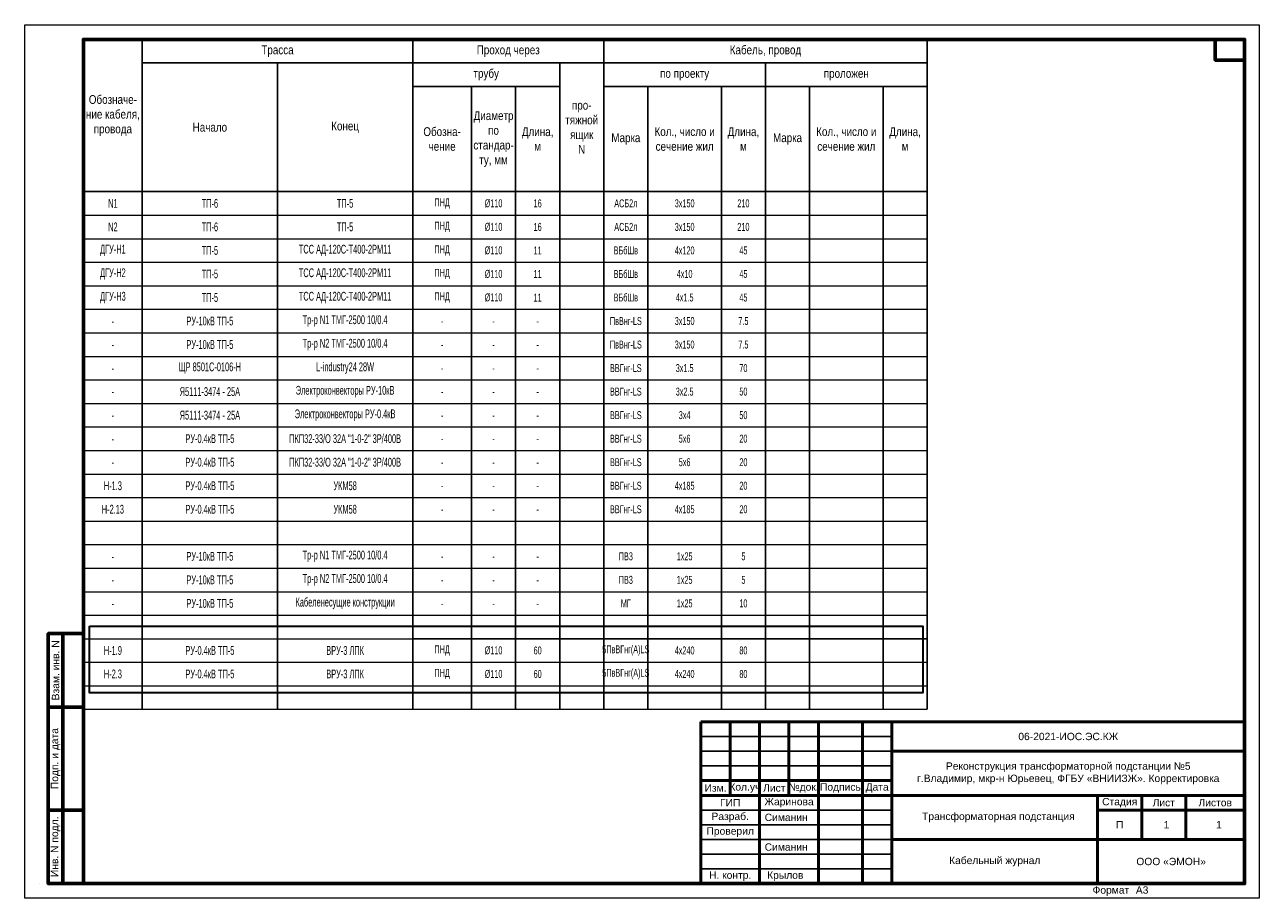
# Model space of a CAD drawing. Header units: millimetres. Extents: x 523209 to 536718, y -48289 to -47398.
# Tile 108 of 116: x 534510 to 534930, y -47992 to -47695. Entities that reach past the tile are written whole.
import ezdxf
from ezdxf.enums import TextEntityAlignment as Align

# ---------------------------------------------------------------- set-up
doc = ezdxf.new("R2010")
doc.units = ezdxf.units.MM
for name, color, linetype, lineweight in [('LIN_Основная сплошная', 50, 'Continuous', 50), ('ВК-линия контур', 132, 'Continuous', 15), ('ВК-линия основная', 1, 'Continuous', 30), ('ВК-линия толстая', 30, 'Continuous', 60), ('ВК-Текст', 1, 'Continuous', 30)]:
    doc.layers.add(name, color=color, linetype=linetype, lineweight=lineweight)
doc.layers.add('Текст и рамки', color=7, linetype='Continuous')
doc.styles.get("Standard").update_dxf_attribs({"font": 'arial.ttf'})
doc.styles.add('ОПС', font='arial.ttf')
doc.styles.add('СГЕНЕРИР_СТИЛЬ_1', font='times.ttf')

# ---------------------------------------------------------------- blocks, each defined once
blk = doc.blocks.new('A$C40681285')
at = {"linetype": 'Continuous', "ltscale": 200}
for p, q in [((0, 227.75), (0, 0)), ((0, 227.75), (287, 227.75)), ((20, 227.75), (20, 0)), ((112, 227.75), (112, 0)), ((177, 227.75), (177, 0)), ((287, 227.75), (287, 0)), ((20, 219.75), (287, 219.75)), ((66, 219.75), (66, 0)), ((162, 219.75), (162, 0)), ((232, 219.75), (232, 0)), ((162, 211.75), (112, 211.75)), ((112, 211.75), (162, 211.75)), ((132, 211.75), (132, 0)), ((147, 211.75), (147, 0)), ((177, 211.75), (287, 211.75)), ((192, 211.75), (192, 0)), ((217, 211.75), (217, 0)), ((247, 211.75), (247, 0)), ((272, 211.75), (272, 0)), ((0, 176), (287, 176))]:
    blk.add_line(p, q, dxfattribs=at)
at = {"color": 0, "lineweight": 20}
for p, q in [((0, 168), (287, 168)), ((0, 160), (287, 160)), ((0, 152), (287, 152)), ((0, 144), (287, 144)), ((0, 136), (287, 136)), ((0, 128), (287, 128)), ((0, 120), (287, 120)), ((0, 112), (287, 112)), ((0, 104), (287, 104)), ((0, 96), (287, 96)), ((0, 88), (287, 88)), ((0, 80), (287, 80)), ((0, 72), (287, 72)), ((0, 64), (287, 64)), ((0, 56), (287, 56)), ((0, 48), (287, 48)), ((0, 40), (287, 40)), ((0, 32), (287, 32)), ((0, 24), (287, 24)), ((0, 16), (287, 16)), ((0, 8), (287, 8)), ((0, 0), (287, 0))]:
    blk.add_line(p, q, dxfattribs=at)
at = {"color": 0}
blk.add_line((112, 24), (287, 24), dxfattribs=at)
at = {"ltscale": 100, "char_height": 3, "attachment_point": 5}
for s, insert, width in [('{\\W0.8;Трасса}', (66, 223.75), 92), ('{\\W0.8;Проход через}', (144.5, 223.75), 65), ('{\\W0.8;Кабель, провод}', (232, 223.75), 110), ('{\\W0.8;трубу}', (137, 215.75), 50), ('{\\W0.8;по проекту}', (204.5, 215.75), 55), ('{\\W0.8;проложен}', (259.5, 215.75), 55), ('{\\W0.8;Обозначе-\\Pние кабеля, провода}', (10, 201.88), 20), ('{\\W0.8;про-\\Pтяжной ящик\\PN}', (169.5, 197.88), 15), ('{\\W0.8;Диаметр по стандар-\\Pту, мм}', (139.5, 193.88), 15), ('{\\W0.8;Начало}', (43, 197.88), 46), ('{\\W0.8;Конец}', (89, 197.88), 46), ('{\\W0.8;Обозна-\\Pчение}', (122, 193.88), 20), ('{\\W0.8;Длина,\\Pм}', (154.5, 193.88), 15), ('{\\W0.8;Кол., число и сечение жил}', (204.5, 193.88), 25), ('{\\W0.8;Длина,\\Pм}', (224.5, 193.88), 15), ('{\\W0.8;Кол., число и сечение жил}', (259.5, 193.88), 25), ('{\\W0.8;Длина,\\Pм}', (279.5, 193.88), 15), ('{\\W0.8;Марка}', (184.5, 193.88), 15), ('{\\W0.8;Марка}', (239.5, 193.88), 15)]:
    blk.add_mtext(s, dxfattribs=dict(at, insert=insert, width=width))
blk = doc.blocks.new('*U85')
at = {"layer": 'ВК-линия контур', "color": 0}
for p, q in [((-420, 297), (0, 297)), ((-420, 0), (-420, 297)), ((0, 297), (0, 0)), ((0, 0), (-420, 0))]:
    blk.add_line(p, q, dxfattribs=at)
at = {"layer": 'ВК-линия контур', "color": 0, "lineweight": 0}
blk.add_lwpolyline([(-415, 5), (-415, 5)], close=True, dxfattribs=at).dxf.unprotected_set("ltscale", 0)
at = {"layer": 'ВК-линия основная', "color": 0}
for points in [[(-400, 287), (-400, 287)], [(-400, 90), (-400, 90)]]:
    blk.add_lwpolyline(points, dxfattribs=at)
at = {"layer": 'ВК-линия толстая', "color": 0}
for points in [[(-400, 5), (-400, 292), (-5, 292), (-5, 5)], [(-5, 292), (-15, 292), (-15, 285), (-5, 285)], [(-400, 278), (-400, 278), (-400, 278), (-400, 278)], [(-407, 65), (-412, 65), (-412, 90), (-407, 90)], [(-400, 65), (-407, 65), (-407, 90), (-400, 90)], [(-400, 90), (-400, 90), (-400, 90), (-400, 90)], [(-400, 90), (-400, 90), (-400, 90), (-400, 90)], [(-400, 90), (-400, 90), (-400, 90), (-400, 90)], [(-400, 90), (-400, 90), (-400, 90), (-400, 90)], [(-407, 30), (-412, 30), (-412, 65), (-407, 65)], [(-400, 30), (-407, 30), (-407, 65), (-400, 65)], [(-407, 5), (-412, 5), (-412, 30), (-407, 30)], [(-400, 5), (-407, 5), (-407, 30), (-400, 30)]]:
    blk.add_lwpolyline(points, close=True, dxfattribs=at)
for points in [[(-400, 287), (-400, 287)], [(-400, 287), (-400, 287)], [(-400, 287), (-400, 287)], [(-400, 287), (-400, 287)], [(-400, 90), (-400, 90)], [(-400, 90), (-400, 90)], [(-400, 90), (-400, 90)], [(-400, 90), (-400, 90)], [(-400, 90), (-400, 90)], [(-400, 90), (-400, 90)], [(-400, 90), (-400, 90)]]:
    blk.add_lwpolyline(points, dxfattribs=at)
at = {"layer": 'ВК-Текст', "color": 0}
blk.add_text('Формат ', height=2.5, dxfattribs=at).set_placement((-56.73, 1.56))
at = {"layer": 'ВК-Текст', "color": 0, "rotation": 90}
for s, insert, char_height, width, attachment_point in [('\\pi2;Справ. N', (-400, 287), 0.0000208, 0.000208, 4), ('\\pi2;Перв. примен.', (-400, 287), 0.0000208, 0.000208, 4), ('\\pi2;Согласовано', (-400, 90), 0.00000385, 0.0000385, 4), ('\\pi2.5;Инв. N дубл.', (-400, 90), 0.00000417, 0.0000417, 4), ('\\pi2.5;Подп. дата', (-400, 90), 0.00000417, 0.0000583, 4), ('Взам. инв. N', (-409.5, 77.5), 2.5, 25, 5), ('Подп. и дата', (-409.5, 47.5), 2.5, 35, 5), ('Инв. N подл.', (-409.5, 17.5), 2.5, 25, 5)]:
    blk.add_mtext(s, dxfattribs=dict(at, insert=insert, char_height=char_height, width=width, attachment_point=attachment_point))
at = {"layer": 'ВК-Текст', "color": 0}
blk.add_attdef('ЛИСТ_АЛ', text='', height=2.5, dxfattribs=at).set_placement((-10, 288.5), align=Align.MIDDLE_CENTER)
at = {"layer": 'ВК-Текст', "color": 0, "ltscale": 0.5}
blk.add_attdef('ВЕРХНИЙ_ШИФР', text='', height=0.000005, rotation=180, dxfattribs=at).set_placement((-400, 278), align=Align.MIDDLE_CENTER)
at = {"layer": 'ВК-Текст', "color": 0, "flags": 12}
blk.add_attdef('ФОРМАТ_ЛИСТА', (-42, 1.56), '', height=2.5, dxfattribs=at)

msp = doc.modelspace()

# ---------------------------------------------------------------- linework, layer by layer
for p, q in [((534805.27051, -47936.68774), (534740.27051, -47936.68774)), ((534805.27051, -47941.68774), (534740.27051, -47941.68774)), ((534805.27051, -47946.68774), (534740.27051, -47946.68774)), ((534805.27051, -47961.68774), (534740.27051, -47961.68774)), ((534805.27051, -47966.68774), (534740.27051, -47966.68774)), ((534805.27051, -47971.68774), (534740.27051, -47971.68774)), ((534805.27051, -47976.68774), (534740.27051, -47976.68774)), ((534805.27051, -47981.68774), (534740.27051, -47981.68774))]:
    msp.add_line(p, q)
at = {"color": 1, "lineweight": 30, "ltscale": 0.5}
msp.add_lwpolyline([(534532.28452, -47899.16723), (534815.81567, -47899.16723), (534815.81567, -47921.84283), (534532.28452, -47921.84283)], close=True, dxfattribs=at)
at = {"layer": 'LIN_Основная сплошная', "color": 7}
for p, q in [((534740.27051, -47986.68774), (534740.27051, -47931.68774)), ((534740.27051, -47931.68774), (534925.27051, -47931.68774)), ((534750.27051, -47931.68774), (534750.27051, -47956.68774)), ((534760.27051, -47931.68774), (534760.27051, -47986.68774)), ((534770.27051, -47931.68774), (534770.27051, -47956.68774)), ((534780.27051, -47931.68774), (534780.27051, -47986.68774)), ((534795.27051, -47931.68774), (534795.27051, -47986.68774)), ((534805.27051, -47931.68774), (534805.27051, -47986.68774)), ((534805.27051, -47941.68774), (534925.27051, -47941.68774)), ((534805.27051, -47951.68774), (534740.27051, -47951.68774)), ((534740.27051, -47956.68774), (534925.27051, -47956.68774)), ((534875.27051, -47986.68774), (534875.27051, -47956.68774)), ((534890.27051, -47956.68774), (534890.27051, -47971.68774)), ((534905.27051, -47956.68774), (534905.27051, -47971.68774)), ((534875.27051, -47961.68774), (534925.27051, -47961.68774)), ((534805.27051, -47971.68774), (534925.27051, -47971.68774))]:
    msp.add_line(p, q, dxfattribs=at)

# ---------------------------------------------------------------- block references
msp.add_blockref('*U85', (534930.27051, -47991.68774)).add_auto_attribs({'ФОРМАТ_ЛИСТА': 'А3', 'ВЕРХНИЙ_ШИФР': '1984-11.Р 01.06.01 РЗ.Э1-01'})
msp.add_blockref('A$C40681285', (534530.27075, -47927.4417))

# ---------------------------------------------------------------- texts
at = {"color": 0, "ltscale": 100, "char_height": 3, "attachment_point": 5}
for s, insert, width in [('{\\W0.6;\\C256;N1}', (534540.27051, -47755.4416), 20), ('{\\W0.6;\\C256;ТП-6}', (534573.27051, -47755.4416), 46), ('{\\W0.6;\\C256;ТП-5}', (534619.27051, -47755.4416), 46), ('{\\W0.6;\\C256;N2}', (534540.27051, -47763.4416), 20), ('{\\W0.6;\\C256;ТП-6}', (534573.27051, -47763.4416), 46), ('{\\W0.6;\\C256;ТП-5}', (534619.27051, -47763.4416), 46), ('{\\W0.6;\\C256;ДГУ-Н1}', (534540.27051, -47771.4416), 20), ('{\\W0.6;\\C256;ТП-5}', (534573.27051, -47771.4416), 46), ('{\\W0.6;\\C256;ТСС АД-120С-Т400-2РМ11}', (534619.27051, -47771.4416), 46), ('{\\W0.6;\\C256;ДГУ-Н2}', (534540.27051, -47779.4416), 20), ('{\\W0.6;\\C256;ТП-5}', (534573.27051, -47779.4416), 46), ('{\\W0.6;\\C256;ТСС АД-120С-Т400-2РМ11}', (534619.27051, -47779.4416), 46), ('{\\W0.6;\\C256;ДГУ-Н3}', (534540.27051, -47787.4416), 20), ('{\\W0.6;\\C256;ТП-5}', (534573.27051, -47787.4416), 46), ('{\\W0.6;\\C256;ТСС АД-120С-Т400-2РМ11}', (534619.27051, -47787.4416), 46), ('{\\W0.6;\\C256;-}', (534540.27051, -47795.4416), 20), ('{\\W0.6;\\C256;РУ-10кВ ТП-5}', (534573.27051, -47795.4416), 46), ('{\\W0.6;\\C256;Тр-р N1 ТМГ-2500 10/0.4}', (534619.27051, -47795.4416), 46), ('{\\W0.6;\\C256;-}', (534540.27051, -47803.4416), 20), ('{\\W0.6;\\C256;РУ-10кВ ТП-5}', (534573.27051, -47803.4416), 46), ('{\\W0.6;\\C256;Тр-р N2 ТМГ-2500 10/0.4}', (534619.27051, -47803.4416), 46), ('{\\W0.6;\\C256;-}', (534540.27051, -47811.4416), 20), ('{\\W0.6;\\C256;ЩР 8501С-0106-Н}', (534573.27051, -47811.4416), 46), ('{\\W0.6;\\C256;L-industry24 28W }', (534619.27051, -47811.4416), 46), ('{\\W0.6;\\C256;-}', (534540.27051, -47819.4416), 20), ('{\\W0.6;\\C256;Я5111-3474 - 25А}', (534573.27051, -47819.4416), 46), ('{\\W0.6;\\C256;Электроконвекторы РУ-10кВ}', (534619.27051, -47819.4416), 46), ('{\\W0.6;\\C256;-}', (534540.27051, -47827.4416), 20), ('{\\W0.6;\\C256;Я5111-3474 - 25А}', (534573.27051, -47827.4416), 46), ('{\\W0.6;\\C256;Электроконвекторы РУ-0.4кВ}', (534619.27051, -47827.4416), 46), ('{\\W0.6;\\C256;ПКП32-33/О 32А "1-0-2" 3Р/400В}', (534619.27051, -47835.4416), 46), ('{\\W0.6;\\C256;-}', (534540.27051, -47835.4416), 20), ('{\\W0.6;\\C256;РУ-0.4кВ ТП-5}', (534573.27051, -47835.4416), 46), ('{\\W0.6;\\C256;РУ-0.4кВ ТП-5}', (534573.27051, -47843.4416), 46), ('{\\W0.6;\\C256;ПКП32-33/О 32А "1-0-2" 3Р/400В}', (534619.27051, -47843.4416), 46), ('{\\W0.6;\\C256;-}', (534540.27051, -47843.4416), 20), ('{\\W0.6;\\C256;Н-1.3}', (534540.27051, -47851.4416), 20), ('{\\W0.6;\\C256;РУ-0.4кВ ТП-5}', (534573.27051, -47851.4416), 46), ('{\\W0.6;\\C256;УКМ58}', (534619.27051, -47851.4416), 46), ('{\\W0.6;\\C256;Н-2.13}', (534540.27051, -47859.4416), 20), ('{\\W0.6;\\C256;РУ-0.4кВ ТП-5}', (534573.27051, -47859.4416), 46), ('{\\W0.6;\\C256;УКМ58}', (534619.27051, -47859.4416), 46), ('{\\W0.6;\\C256;-}', (534540.27051, -47875.4416), 20), ('{\\W0.6;\\C256;РУ-10кВ ТП-5}', (534573.27051, -47875.4416), 46), ('{\\W0.6;\\C256;Тр-р N1 ТМГ-2500 10/0.4}', (534619.27051, -47875.4416), 46), ('{\\W0.6;\\C256;-}', (534540.27051, -47883.4416), 20), ('{\\W0.6;\\C256;РУ-10кВ ТП-5}', (534573.27051, -47883.4416), 46), ('{\\W0.6;\\C256;Тр-р N2 ТМГ-2500 10/0.4}', (534619.27051, -47883.4416), 46), ('{\\W0.6;\\C256;-}', (534540.27051, -47891.4416), 20), ('{\\W0.6;\\C256;РУ-10кВ ТП-5}', (534573.27051, -47891.4416), 46), ('{\\W0.6;\\C256;Кабеленесущие конструкции}', (534619.27051, -47891.4416), 46), ('{\\W0.6;\\C1;РУ-0.4кВ ТП-5}', (534573.27051, -47915.4416), 46)]:
    msp.add_mtext(s, dxfattribs=dict(at, insert=insert, width=width))
at = {"color": 0, "linetype": 'Continuous', "char_height": 2.7, "attachment_point": 5}
for s, insert, width in [('{\\W0.6;%%C110}', (534669.77051, -47755.4416), 15), ('{\\W0.6;\\C256;ПНД}', (534652.27051, -47755.4416), 20), ('{\\W0.6;16}', (534684.77051, -47755.4416), 15), ('{\\W0.6;\\C256;АСБ2л}', (534714.77051, -47755.4416), 15), ('{\\W0.6;3х150}', (534734.77051, -47755.4416), 25), ('{\\W0.6;210}', (534754.77051, -47755.4416), 15), ('{\\W0.6;\\C256;ПНД}', (534652.27051, -47763.4416), 20), ('{\\W0.6;%%C110}', (534669.77051, -47763.4416), 15), ('{\\W0.6;16}', (534684.77051, -47763.4416), 15), ('{\\W0.6;\\C256;АСБ2л}', (534714.77051, -47763.4416), 15), ('{\\W0.6;3х150}', (534734.77051, -47763.4416), 25), ('{\\W0.6;210}', (534754.77051, -47763.4416), 15), ('{\\W0.6;\\C256;ПНД}', (534652.27051, -47771.4416), 20), ('{\\W0.6;%%C110}', (534669.77051, -47771.4416), 15), ('{\\W0.6;11}', (534684.77051, -47771.4416), 15), ('{\\W0.6;\\C256;ВБбШв}', (534714.77051, -47771.4416), 15), ('{\\W0.6;4х120}', (534734.77051, -47771.4416), 25), ('{\\W0.6;45}', (534754.77051, -47771.4416), 15), ('{\\W0.6;\\C256;ПНД}', (534652.27051, -47779.4416), 20), ('{\\W0.6;%%C110}', (534669.77051, -47779.4416), 15), ('{\\W0.6;11}', (534684.77051, -47779.4416), 15), ('{\\W0.6;\\C256;ВБбШв}', (534714.77051, -47779.4416), 15), ('{\\W0.6;4х10}', (534734.77051, -47779.4416), 25), ('{\\W0.6;45}', (534754.77051, -47779.4416), 15), ('{\\W0.6;\\C256;ПНД}', (534652.27051, -47787.4416), 20), ('{\\W0.6;%%C110}', (534669.77051, -47787.4416), 15), ('{\\W0.6;11}', (534684.77051, -47787.4416), 15), ('{\\W0.6;\\C256;ВБбШв}', (534714.77051, -47787.4416), 15), ('{\\W0.6;4х1.5}', (534734.77051, -47787.4416), 25), ('{\\W0.6;45}', (534754.77051, -47787.4416), 15), ('{\\W0.6;\\C256;-}', (534652.27051, -47795.4416), 20), ('{\\W0.6;\\C256;-}', (534669.77051, -47795.4416), 15), ('{\\W0.6;\\C256;-}', (534684.77051, -47795.4416), 15), ('{\\W0.6;\\C256;ПвВнг-LS}', (534714.77051, -47795.4416), 15), ('{\\W0.6;\\C256;3х150}', (534734.77051, -47795.4416), 25), ('{\\W0.6;7.5}', (534754.77051, -47795.4416), 15), ('{\\W0.6;\\C256;-}', (534652.27051, -47803.4416), 20), ('{\\W0.6;\\C256;-}', (534669.77051, -47803.4416), 15), ('{\\W0.6;\\C256;-}', (534684.77051, -47803.4416), 15), ('{\\W0.6;\\C256;ПвВнг-LS}', (534714.77051, -47803.4416), 15), ('{\\W0.6;\\C256;3х150}', (534734.77051, -47803.4416), 25), ('{\\W0.6;7.5}', (534754.77051, -47803.4416), 15), ('{\\W0.6;\\C256;-}', (534652.27051, -47811.4416), 20), ('{\\W0.6;\\C256;-}', (534669.77051, -47811.4416), 15), ('{\\W0.6;\\C256;-}', (534684.77051, -47811.4416), 15), ('{\\W0.6;\\C256;ВВГнг-LS}', (534714.77051, -47811.4416), 15), ('{\\W0.6;\\C256;3х1.5}', (534734.77051, -47811.4416), 25), ('{\\W0.6;70}', (534754.77051, -47811.4416), 15), ('{\\W0.6;\\C256;-}', (534652.27051, -47819.4416), 20), ('{\\W0.6;\\C256;-}', (534669.77051, -47819.4416), 15), ('{\\W0.6;\\C256;-}', (534684.77051, -47819.4416), 15), ('{\\W0.6;\\C256;ВВГнг-LS}', (534714.77051, -47819.4416), 15), ('{\\W0.6;\\C256;3х2.5}', (534734.77051, -47819.4416), 25), ('{\\W0.6;50}', (534754.77051, -47819.4416), 15), ('{\\W0.6;\\C256;-}', (534652.27051, -47827.4416), 20), ('{\\W0.6;\\C256;-}', (534669.77051, -47827.4416), 15), ('{\\W0.6;\\C256;-}', (534684.77051, -47827.4416), 15), ('{\\W0.6;\\C256;ВВГнг-LS}', (534714.77051, -47827.4416), 15), ('{\\W0.6;\\C256;3х4}', (534734.77051, -47827.4416), 25), ('{\\W0.6;50}', (534754.77051, -47827.4416), 15), ('{\\W0.6;\\C256;-}', (534652.27051, -47835.4416), 20), ('{\\W0.6;\\C256;-}', (534669.77051, -47835.4416), 15), ('{\\W0.6;\\C256;-}', (534684.77051, -47835.4416), 15), ('{\\W0.6;\\C256;ВВГнг-LS}', (534714.77051, -47835.4416), 15), ('{\\W0.6;\\C256;5х6}', (534734.77051, -47835.4416), 25), ('{\\W0.6;20}', (534754.77051, -47835.4416), 15), ('{\\W0.6;\\C256;ВВГнг-LS}', (534714.77051, -47843.4416), 15), ('{\\W0.6;\\C256;5х6}', (534734.77051, -47843.4416), 25), ('{\\W0.6;20}', (534754.77051, -47843.4416), 15), ('{\\W0.6;\\C256;-}', (534652.27051, -47843.4416), 20), ('{\\W0.6;\\C256;-}', (534669.77051, -47843.4416), 15), ('{\\W0.6;\\C256;-}', (534684.77051, -47843.4416), 15), ('{\\W0.6;\\C256;ВВГнг-LS}', (534714.77051, -47851.4416), 15), ('{\\W0.6;\\C256;4x185}', (534734.77051, -47851.4416), 25), ('{\\W0.6;20}', (534754.77051, -47851.4416), 15), ('{\\W0.6;\\C256;-}', (534652.27051, -47851.4416), 20), ('{\\W0.6;\\C256;-}', (534669.77051, -47851.4416), 15), ('{\\W0.6;\\C256;-}', (534684.77051, -47851.4416), 15), ('{\\W0.6;\\C256;ВВГнг-LS}', (534714.77051, -47859.4416), 15), ('{\\W0.6;\\C256;4x185}', (534734.77051, -47859.4416), 25), ('{\\W0.6;20}', (534754.77051, -47859.4416), 15), ('{\\W0.6;\\C256;-}', (534652.27051, -47859.4416), 20), ('{\\W0.6;\\C256;-}', (534669.77051, -47859.4416), 15), ('{\\W0.6;\\C256;-}', (534684.77051, -47859.4416), 15), ('{\\W0.6;\\C256;-}', (534652.27051, -47875.4416), 20), ('{\\W0.6;\\C256;-}', (534669.77051, -47875.4416), 15), ('{\\W0.6;\\C256;-}', (534684.77051, -47875.4416), 15), ('{\\W0.6;\\C256;ПВ3}', (534714.77051, -47875.4416), 15), ('{\\W0.6;\\C256;1х25}', (534734.77051, -47875.4416), 25), ('{\\W0.6;5}', (534754.77051, -47875.4416), 15), ('{\\W0.6;\\C256;-}', (534652.27051, -47883.4416), 20), ('{\\W0.6;\\C256;-}', (534669.77051, -47883.4416), 15), ('{\\W0.6;\\C256;-}', (534684.77051, -47883.4416), 15), ('{\\W0.6;\\C256;ПВ3}', (534714.77051, -47883.4416), 15), ('{\\W0.6;\\C256;1х25}', (534734.77051, -47883.4416), 25), ('{\\W0.6;5}', (534754.77051, -47883.4416), 15), ('{\\W0.6;\\C256;-}', (534652.27051, -47891.4416), 20), ('{\\W0.6;\\C256;-}', (534669.77051, -47891.4416), 15), ('{\\W0.6;\\C256;-}', (534684.77051, -47891.4416), 15), ('{\\W0.6;\\C256;МГ}', (534714.77051, -47891.4416), 15), ('{\\W0.6;\\C256;1х25}', (534734.77051, -47891.4416), 25), ('{\\W0.6;10}', (534754.77051, -47891.4416), 15), ('{\\W0.6;\\C1;%%C110}', (534669.77051, -47907.4416), 15), ('{\\W0.6;\\C1;60}', (534684.77051, -47907.4416), 15), ('{\\W0.6;\\C1;4х240}', (534734.77051, -47907.4416), 25), ('{\\W0.6;\\C1;%%C110}', (534669.77051, -47915.4416), 15), ('{\\W0.6;\\C1;60}', (534684.77051, -47915.4416), 15), ('{\\W0.6;\\C1;4х240}', (534734.77051, -47915.4416), 25)]:
    msp.add_mtext(s, dxfattribs=dict(at, insert=insert, width=width))
at = {"color": 1, "ltscale": 100, "char_height": 3, "attachment_point": 5}
for s, insert, width in [('{\\W0.6;Н-1.9}', (534540.27051, -47907.4416), 20), ('{\\W0.6;РУ-0.4кВ ТП-5}', (534573.27051, -47907.4416), 46), ('{\\W0.6;ВРУ-3 ЛПК}', (534619.27051, -47907.4416), 46), ('{\\W0.6;Н-2.3}', (534540.27051, -47915.4416), 20), ('{\\W0.6;ВРУ-3 ЛПК}', (534619.27051, -47915.4416), 46)]:
    msp.add_mtext(s, dxfattribs=dict(at, insert=insert, width=width))
at = {"color": 1, "linetype": 'Continuous', "char_height": 2.7, "attachment_point": 5}
for s, insert, width in [('{\\W0.6;ПНД}', (534652.27051, -47907.4416), 20), ('{\\W0.6;5ПвВГнг(А)LS}', (534714.77051, -47907.4416), 15), ('{\\W0.6;80}', (534754.77051, -47907.4416), 15), ('{\\W0.6;ПНД}', (534652.27051, -47915.4416), 20), ('{\\W0.6;5ПвВГнг(А)LS}', (534714.77051, -47915.4416), 15), ('{\\W0.6;80}', (534754.77051, -47915.4416), 15)]:
    msp.add_mtext(s, dxfattribs=dict(at, insert=insert, width=width))
at = {"lineweight": 0, "char_height": 2.5, "attachment_point": 5, "style": 'СГЕНЕРИР_СТИЛЬ_1'}
for s, insert, width in [('{\\fArial|b0|i0|c204|p34;\\C7;06-2021-ИОС.ЭС.КЖ}', (534865.27051, -47936.68774), 120), ('\\pl2.5;{\\fArial|b0|i0|c204|p34;Трансформаторная подстанция\\P}', (534840.27051, -47964.18774), 70), ('\\pl2.5;{\\fArial|b0|i0|c204|p34;1\\P}', (534897.44917, -47966.68774), 20), ('\\pl2.5;{\\fArial|b0|i0|c204|p34;1\\P}', (534915.27051, -47966.68774), 20), ('{\\fArial|b0|i0|c204|p34;\\C7;Кабельный журнал}', (534840.27051, -47979.18774), 70)]:
    msp.add_mtext(s, dxfattribs=dict(at, insert=insert, width=width))
at = {"color": 1, "lineweight": 0, "insert": (534865.27051, -47949.18774), "char_height": 2.5, "width": 120, "attachment_point": 5, "style": 'ОПС'}
msp.add_mtext('{\\C0;Реконструкция трансформаторной подстанции №5\\Pг.Владимир, мкр-н Юрьевец, ФГБУ «ВНИИЗЖ». Корректировка}', dxfattribs=at)
at = {"layer": 'Текст и рамки', "color": 7, "char_height": 2.5, "attachment_point": 5}
for s, insert, width in [('Изм.', (534745.27051, -47954.18774), 10), ('Кол.уч', (534755.27051, -47954.18774), 10), ('Лист', (534765.27051, -47954.18774), 10), ('№док.', (534775.27051, -47954.18774), 10), ('Подпись', (534787.77051, -47954.18774), 10), ('Дата', (534800.27051, -47954.18774), 10), ('ГИП', (534750.27051, -47959.18774), 20), ('Жаринова', (534770.31354, -47959.18774), 20), ('Стадия', (534882.77051, -47959.18774), 15), ('Лист', (534897.77051, -47959.18774), 15), ('Листов', (534915.27051, -47959.18774), 20), ('Разраб.', (534750.27051, -47964.18774), 20), ('Симанин', (534769.31354, -47964.18774), 20), ('Проверил', (534750.27051, -47969.18774), 20), ('П', (534882.77051, -47966.68774), 15), ('Симанин', (534769.31354, -47974.28774), 20), ('ООО «ЭМОН»', (534900.27051, -47979.18774), 50), ('Н. контр.', (534750.27051, -47984.18774), 20), ('Крылов', (534769.01354, -47984.18774), 20)]:
    msp.add_mtext(s, dxfattribs=dict(at, insert=insert, width=width))

doc.saveas('drawing.dxf')
